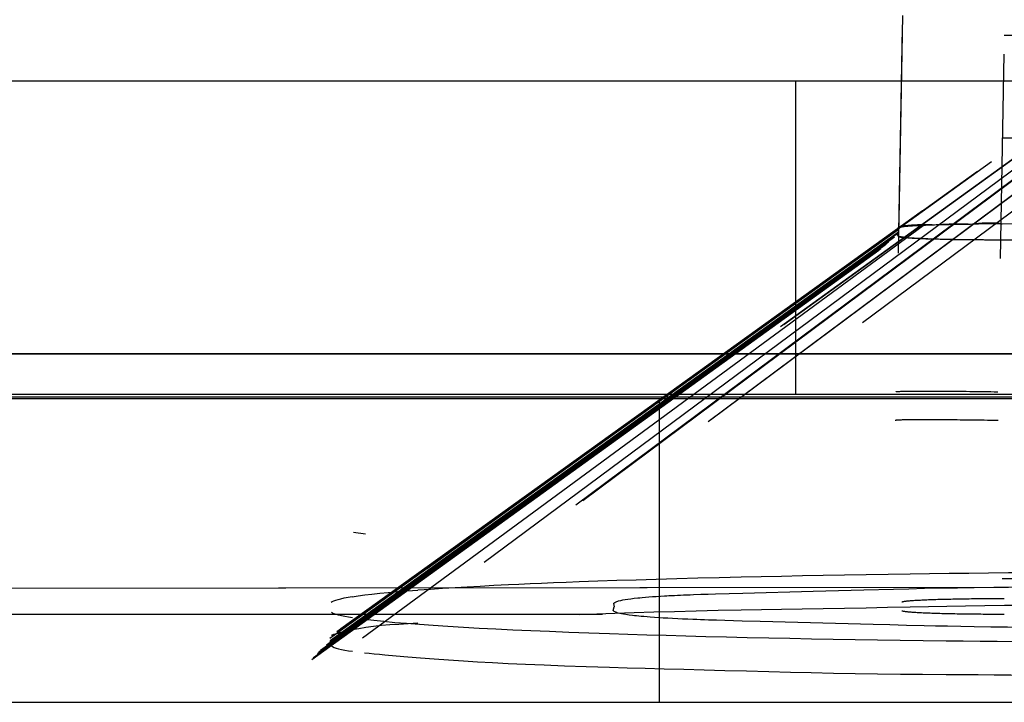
# Model space of a CAD drawing. Header units: millimetres. Extents: x -88 to 88, y -12 to 103.
# Tile 126 of 256: x -51.97 to -47.14, y -0.61 to 2.74. Entities that reach past the tile are written whole.
import ezdxf

# ---------------------------------------------------------------- set-up
doc = ezdxf.new("R2010")
doc.units = ezdxf.units.MM
doc.layers.add('BOTTOM', color=7, linetype='Continuous', true_color=0x7d26cd)
doc.layers.add('TOP', color=7, linetype='Continuous', true_color=0xc80000)

msp = doc.modelspace()

# ---------------------------------------------------------------- linework, layer by layer
at = {"layer": 'BOTTOM', "color": 9, "true_color": 0xc0c0c0}
for points in [[(-81.5546, 1.1), (-20.5651, 1.1)], [(-20.5651, 1.1), (-81.5546, 1.1)], [(-81.5546, 1.1), (-20.5651, 1.1)]]:
    msp.add_lwpolyline(points, dxfattribs=at)
at = {"layer": 'BOTTOM', "color": 9, "true_color": 0xc0c0c0, "extrusion": (1, 0, 0)}
msp.add_lwpolyline([(1.1, -11.5), (1.1, -12.7)], dxfattribs=at)
at = {"layer": 'TOP', "color": 254, "true_color": 0xcad1ee, "extrusion": (0.000196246, 0.011255, 0.999937)}
msp.add_lwpolyline([(-47.643, 2.7574), (-47.6605, 1.7573)], dxfattribs=at)
at = {"layer": 'TOP', "color": 254, "true_color": 0xcad1ee, "extrusion": (1, -2.12598e-05, -0.000608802)}
msp.add_lwpolyline([(2.6748, -4.6824), (2.718, -3.4464)], dxfattribs=at)
at = {"layer": 'TOP', "color": 254, "true_color": 0xcad1ee, "extrusion": (-3.00763e-15, 0.999391, -0.034899)}
msp.add_lwpolyline([(47.6437, -3.3204), (47.6436, -3.3093), (47.6432, -3.2981), (47.6426, -3.2868), (47.6417, -3.2755), (47.6405, -3.2641), (47.6391, -3.2526), (47.6373, -3.241), (47.6353, -3.2294), (47.633, -3.2178), (47.6304, -3.2062), (47.6275, -3.1945), (47.6243, -3.1828), (47.6208, -3.1712), (47.617, -3.1595), (47.6129, -3.1479), (47.6085, -3.1364), (47.6038, -3.1249), (47.5987, -3.1134), (47.5934, -3.1021), (47.5877, -3.0908), (47.5818, -3.0796), (47.5755, -3.0686), (47.5689, -3.0576), (47.5621, -3.0468), (47.5549, -3.0362), (47.5475, -3.0257), (47.5397, -3.0154), (47.5317, -3.0053), (47.5235, -2.9954), (47.5149, -2.9857), (47.5061, -2.9762), (47.4971, -2.9669), (47.4878, -2.9579), (47.4783, -2.9491), (47.4686, -2.9406), (47.4587, -2.9323), (47.4485, -2.9243), (47.4382, -2.9166), (47.4278, -2.9091), (47.4171, -2.902), (47.4063, -2.8951), (47.3954, -2.8886), (47.3843, -2.8823), (47.3731, -2.8763), (47.3619, -2.8707), (47.3505, -2.8653), (47.3391, -2.8603), (47.3275, -2.8556), (47.316, -2.8512), (47.3044, -2.8471), (47.2927, -2.8433), (47.2811, -2.8398), (47.2694, -2.8366), (47.2577, -2.8337), (47.2461, -2.8311), (47.2345, -2.8288), (47.2229, -2.8268), (47.2113, -2.8251), (47.1998, -2.8237), (47.1884, -2.8225), (47.1771, -2.8216), (47.1658, -2.821), (47.1546, -2.8206), (47.1435, -2.8205)], dxfattribs=at)
at = {"layer": 'TOP', "color": 254, "true_color": 0xcad1ee, "extrusion": (0.999848, -0.017447, 0.00030454)}
for points in [[(1.9135, -2.9034), (0.9148, -2.886)], [(1.8627, -3.4026), (0.888, -3.3856)]]:
    msp.add_lwpolyline(points, dxfattribs=at)
at = {"layer": 'TOP', "color": 254, "true_color": 0xcad1ee, "extrusion": (0.999948, -0.010233, 0.000177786)}
msp.add_lwpolyline([(2.2539, -2.9094), (1.2538, -2.892)], dxfattribs=at)
at = {"layer": 'TOP', "color": 254, "true_color": 0xcad1ee, "extrusion": (-0.000303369, -0.01738, 0.999849)}
msp.add_lwpolyline([(-47.6839, 1.7628), (-47.6839, 0.7616)], dxfattribs=at)
at = {"layer": 'TOP', "color": 254, "true_color": 0xcad1ee}
for points in [[(-47.6441, 2.6973), (-47.6616, 1.6967)], [(-33.7375, 2.6584), (-47.1449, 2.6584)], [(-81.5161, 2.4367), (-19.6073, 2.4367)], [(-48.1642, 0.9), (-48.1642, 2.4367)], [(-47.1536, 2.1576), (-33.7288, 2.1576)], [(-20.7115, 0.9), (-81.5546, 0.9)], [(-81.5546, 0.8895), (-20.7191, 0.8895)], [(-20.7268, 0.8791), (-81.5546, 0.8791)], [(-48.8328, -0.607), (-48.8328, 0.8791)], [(-52.1881, -0.1752), (-49.1126, -0.1752)], [(-81.5616, -0.607), (-22.1767, -0.607)]]:
    msp.add_lwpolyline(points, dxfattribs=at)
at = {"layer": 'TOP', "color": 254, "true_color": 0xcad1ee, "extrusion": (1.83878e-15, 0.999391, -0.034899)}
msp.add_lwpolyline([(47.1449, -5.0577), (47.1559, -5.0576), (47.1671, -5.0572), (47.1784, -5.0566), (47.1898, -5.0557), (47.2012, -5.0545), (47.2127, -5.0531), (47.2242, -5.0513), (47.2358, -5.0493), (47.2474, -5.047), (47.2591, -5.0444), (47.2707, -5.0416), (47.2824, -5.0384), (47.2941, -5.0349), (47.3057, -5.0311), (47.3173, -5.027), (47.3289, -5.0225), (47.3404, -5.0178), (47.3518, -5.0128), (47.3632, -5.0074), (47.3744, -5.0018), (47.3856, -4.9958), (47.3967, -4.9895), (47.4076, -4.983), (47.4184, -4.9761), (47.429, -4.9689), (47.4395, -4.9615), (47.4498, -4.9538), (47.4599, -4.9457), (47.4698, -4.9375), (47.4795, -4.9289), (47.489, -4.9201), (47.4983, -4.9111), (47.5073, -4.9018), (47.5161, -4.8923), (47.5246, -4.8826), (47.5329, -4.8726), (47.5409, -4.8625), (47.5486, -4.8522), (47.556, -4.8417), (47.5632, -4.8311), (47.57, -4.8203), (47.5766, -4.8093), (47.5828, -4.7982), (47.5888, -4.7871), (47.5944, -4.7758), (47.5997, -4.7644), (47.6048, -4.7529), (47.6095, -4.7414), (47.6139, -4.7298), (47.618, -4.7182), (47.6218, -4.7066), (47.6253, -4.6949), (47.6284, -4.6832), (47.6313, -4.6715), (47.6339, -4.6599), (47.6362, -4.6482), (47.6382, -4.6366), (47.6399, -4.6251), (47.6413, -4.6136), (47.6425, -4.6021), (47.6434, -4.5908), (47.644, -4.5795), (47.6444, -4.5683), (47.6445, -4.5571)], dxfattribs=at)
at = {"layer": 'TOP', "color": 254, "true_color": 0xcad1ee, "extrusion": (-0.000306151, -0.017447, 0.999848)}
msp.add_lwpolyline([(-47.1842, 1.7406), (-47.1842, 0.739)], dxfattribs=at)
at = {"layer": 'TOP', "color": 254, "true_color": 0xcad1ee, "extrusion": (0.01745, 0.999695, -0.01745)}
msp.add_lwpolyline([(47.1804, -2.8839), (47.1976, -2.8841), (47.2148, -2.8849), (47.232, -2.8862), (47.2491, -2.8882), (47.2661, -2.8907), (47.283, -2.8939), (47.2998, -2.8976), (47.3165, -2.9018), (47.333, -2.9067), (47.3494, -2.9121), (47.3655, -2.9181), (47.3815, -2.9246), (47.3972, -2.9317), (47.4126, -2.9393), (47.4278, -2.9474), (47.4426, -2.9561), (47.4572, -2.9652), (47.4715, -2.9749), (47.4854, -2.985), (47.4989, -2.9957), (47.5121, -3.0067), (47.5249, -3.0183), (47.5373, -3.0302), (47.5493, -3.0426), (47.5608, -3.0554), (47.5719, -3.0685), (47.5825, -3.0821), (47.5927, -3.096), (47.6023, -3.1102), (47.6115, -3.1248), (47.6202, -3.1397), (47.6283, -3.1548), (47.636, -3.1703), (47.643, -3.186), (47.6496, -3.2019), (47.6556, -3.218), (47.661, -3.2344), (47.6659, -3.2509), (47.6702, -3.2675), (47.6739, -3.2843), (47.677, -3.3013), (47.6796, -3.3183), (47.6816, -3.3354), (47.6829, -3.3526), (47.6837, -3.3698), (47.6839, -3.387)], dxfattribs=at)
at = {"layer": 'TOP', "color": 254, "true_color": 0xcad1ee, "extrusion": (1, 0, 0)}
for points in [[(2.1969, -4.6617), (2.1969, -3.4115)], [(0.8791, -12.7), (0.9, -11.5)]]:
    msp.add_lwpolyline(points, dxfattribs=at)
at = {"layer": 'TOP', "color": 254, "true_color": 0xcad1ee, "extrusion": (0.01745, 0.999695, 0.01745)}
msp.add_lwpolyline([(47.6839, -4.6848), (47.6836, -4.7022), (47.6827, -4.7197), (47.6812, -4.7371), (47.6791, -4.7544), (47.6763, -4.7716), (47.673, -4.7887), (47.6691, -4.8057), (47.6646, -4.8226), (47.6595, -4.8393), (47.6538, -4.8558), (47.6475, -4.8721), (47.6407, -4.8881), (47.6333, -4.9039), (47.6254, -4.9195), (47.617, -4.9348), (47.608, -4.9497), (47.5985, -4.9644), (47.5885, -4.9786), (47.578, -4.9926), (47.567, -5.0061), (47.5556, -5.0193), (47.5437, -5.0321), (47.5313, -5.0444), (47.5186, -5.0563), (47.5054, -5.0678), (47.4918, -5.0788), (47.4779, -5.0893), (47.4636, -5.0993), (47.449, -5.1088), (47.434, -5.1178), (47.4188, -5.1262), (47.4032, -5.1342), (47.3874, -5.1415), (47.3714, -5.1484), (47.3551, -5.1546), (47.3386, -5.1603), (47.3219, -5.1654), (47.305, -5.1699), (47.288, -5.1739), (47.2709, -5.1772), (47.2537, -5.1799), (47.2364, -5.1821), (47.219, -5.1836), (47.2016, -5.1845), (47.1841, -5.1848)], dxfattribs=at)
at = {"layer": 'TOP', "color": 254, "true_color": 0xcad1ee, "extrusion": (0.312913, 0.21873, 0.924252)}
msp.add_lwpolyline([(28.4432, 37.3861), (28.4432, 33.6985)], dxfattribs=at)
at = {"layer": 'TOP', "color": 254, "true_color": 0xcad1ee, "extrusion": (0.352116, 0.243103, 0.903834)}
msp.add_lwpolyline([(28.142, 36.6274), (28.142, 32.8346)], dxfattribs=at)
at = {"layer": 'TOP', "color": 254, "true_color": 0xcad1ee, "extrusion": (-0.39532, 0.873159, 0.285158)}
msp.add_lwpolyline([(45.2398, -6.616), (41.8844, -8.7293)], dxfattribs=at)
at = {"layer": 'TOP', "color": 254, "true_color": 0xcad1ee, "extrusion": (-0.378653, 0.877124, 0.295424)}
msp.add_lwpolyline([(45.491, -6.4419), (42.1795, -8.708)], dxfattribs=at)
at = {"layer": 'TOP', "color": 254, "true_color": 0xcad1ee, "extrusion": (-0.335859, 0.88464, 0.323435)}
msp.add_lwpolyline([(46.0202, -5.9513), (42.8964, -8.6125)], dxfattribs=at)
at = {"layer": 'TOP', "color": 254, "true_color": 0xcad1ee, "extrusion": (-0.332427, 0.885111, 0.325684)}
msp.add_lwpolyline([(46.0562, -5.9079), (42.9516, -8.6)], dxfattribs=at)
at = {"layer": 'TOP', "color": 254, "true_color": 0xcad1ee, "extrusion": (-0.000910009, 1, -2.37671e-05)}
msp.add_lwpolyline([(80.8137, 11.9014), (20.5895, 13.4743)], dxfattribs=at)
at = {"layer": 'TOP', "color": 254, "true_color": 0xcad1ee, "extrusion": (0.008714, 0.006258, 0.999942)}
msp.add_lwpolyline([(-50.4164, -0.2609), (-47.6328, 1.7381)], dxfattribs=at)
at = {"layer": 'TOP', "color": 254, "true_color": 0xcad1ee, "extrusion": (1.6407e-06, 1.17838e-06, 1)}
msp.add_lwpolyline([(-50.4481, -0.2925), (-47.6645, 1.7067)], dxfattribs=at)
at = {"layer": 'TOP', "color": 254, "true_color": 0xcad1ee, "extrusion": (0.010781, 0.007743, 0.999912)}
msp.add_lwpolyline([(-50.4071, -0.2531), (-47.6245, 1.7453)], dxfattribs=at)
at = {"layer": 'TOP', "color": 254, "true_color": 0xcad1ee, "extrusion": (-4.19096e-05, -3.01081e-05, 1)}
msp.add_lwpolyline([(-50.4473, -0.3086), (-47.6628, 1.6918)], dxfattribs=at)
at = {"layer": 'TOP', "color": 254, "true_color": 0xcad1ee, "extrusion": (0.012603, 0.009053, 0.99988)}
msp.add_lwpolyline([(-50.399, -0.2462), (-47.617, 1.7518)], dxfattribs=at)
at = {"layer": 'TOP', "color": 254, "true_color": 0xcad1ee, "extrusion": (-7.80774e-05, -5.61059e-05, 1)}
msp.add_lwpolyline([(-50.4468, -0.3046), (-47.6619, 1.6966)], dxfattribs=at)
at = {"layer": 'TOP', "color": 254, "true_color": 0xcad1ee, "extrusion": (0.025523, 0.018345, 0.999506)}
msp.add_lwpolyline([(29.2122, 40.998), (29.2122, 37.5738)], dxfattribs=at)
at = {"layer": 'TOP', "color": 254, "true_color": 0xcad1ee, "extrusion": (0.061453, 0.044266, 0.997128)}
msp.add_lwpolyline([(29.2485, 40.7209), (29.2485, 37.3006)], dxfattribs=at)
at = {"layer": 'TOP', "color": 254, "true_color": 0xcad1ee, "extrusion": (0.068505, 0.049366, 0.996429)}
msp.add_lwpolyline([(29.2547, 40.6587), (29.2547, 37.2383)], dxfattribs=at)
at = {"layer": 'TOP', "color": 254, "true_color": 0xcad1ee, "extrusion": (0.180029, 0.130023, 0.97503)}
msp.add_lwpolyline([(29.2441, 39.3673), (29.2441, 35.9134)], dxfattribs=at)
at = {"layer": 'TOP', "color": 254, "true_color": 0xcad1ee, "extrusion": (0.180764, 0.130548, 0.974824)}
msp.add_lwpolyline([(29.2428, 39.3572), (29.2428, 35.9027)], dxfattribs=at)
at = {"layer": 'TOP', "color": 254, "true_color": 0xcad1ee, "extrusion": (0.245713, 0.175619, 0.953301)}
msp.add_lwpolyline([(28.968, 38.4399), (28.968, 34.8987)], dxfattribs=at)
at = {"layer": 'TOP', "color": 254, "true_color": 0xcad1ee, "extrusion": (0.24752, 0.176822, 0.952611)}
msp.add_lwpolyline([(28.9559, 38.4138), (28.9559, 34.8694)], dxfattribs=at)
at = {"layer": 'TOP', "color": 254, "true_color": 0xcad1ee, "extrusion": (0.267652, 0.190033, 0.94459)}
msp.add_lwpolyline([(28.8097, 38.1184), (28.8097, 34.536)], dxfattribs=at)
at = {"layer": 'TOP', "color": 254, "true_color": 0xcad1ee, "extrusion": (-0.276905, 0.890889, 0.360056)}
msp.add_lwpolyline([(46.5234, -5.0995), (43.7938, -8.2615)], dxfattribs=at)
at = {"layer": 'TOP', "color": 254, "true_color": 0xcad1ee, "extrusion": (-0.247284, 0.892922, 0.37622)}
msp.add_lwpolyline([(46.6902, -4.5859), (44.199, -7.9702)], dxfattribs=at)
at = {"layer": 'TOP', "color": 254, "true_color": 0xcad1ee, "extrusion": (-0.232195, 0.893807, 0.383659)}
msp.add_lwpolyline([(46.7543, -4.3023), (44.3919, -7.7911)], dxfattribs=at)
at = {"layer": 'TOP', "color": 254, "true_color": 0xcad1ee, "extrusion": (1, -2.12655e-05, -0.000608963)}
msp.add_lwpolyline([(1.6742, -4.684), (1.6957, -4.0685)], dxfattribs=at)
at = {"layer": 'TOP', "color": 254, "true_color": 0xcad1ee, "extrusion": (1, -2.46892e-05, -0.000699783)}
msp.add_lwpolyline([(1.6956, -4.0687), (1.7178, -3.4395)], dxfattribs=at)
at = {"layer": 'TOP', "color": 254, "true_color": 0xcad1ee, "extrusion": (0.325171, 0.945332, -0.024705)}
msp.add_lwpolyline([(45.6216, -4.3816), (45.6216, -4.3816), (45.6216, -4.3816), (45.6216, -4.3816), (45.6216, -4.3816), (45.6216, -4.3815), (45.6217, -4.3811), (45.6217, -4.3775)], dxfattribs=at)
at = {"layer": 'TOP', "color": 254, "true_color": 0xcad1ee, "extrusion": (0.999969, 0.000226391, 0.007851)}
msp.add_lwpolyline([(1.7075, -3.6652), (1.7076, -3.6611)], dxfattribs=at)
at = {"layer": 'TOP', "color": 254, "true_color": 0xcad1ee, "extrusion": (0.943342, -0.155106, 0.293339)}
msp.add_lwpolyline([(-7.8623, 14.3937), (-5.7808, 10.6801)], dxfattribs=at)
at = {"layer": 'TOP', "color": 254, "true_color": 0xcad1ee, "extrusion": (0.944055, -0.153998, 0.291625)}
msp.add_lwpolyline([(-7.8011, 14.3174), (-5.7225, 10.6014)], dxfattribs=at)
at = {"layer": 'TOP', "color": 254, "true_color": 0xcad1ee, "extrusion": (0.957583, -0.13196, 0.256169)}
msp.add_lwpolyline([(-6.6021, 12.7276), (-4.5792, 8.9671)], dxfattribs=at)
at = {"layer": 'TOP', "color": 254, "true_color": 0xcad1ee, "extrusion": (2.28274e-06, 1, 2.05787e-10)}
msp.add_lwpolyline([(47.1537, -2.9004), (46.2427, -2.9003)], dxfattribs=at)
at = {"layer": 'TOP', "color": 254, "true_color": 0xcad1ee, "extrusion": (0.999659, 0.000912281, 0.026115)}
msp.add_lwpolyline([(0.2835, 12.7942), (0.2849, 12.8262), (0.2871, 12.8585), (0.29, 12.891), (0.2936, 12.9237), (0.298, 12.9565), (0.3031, 12.9895), (0.3091, 13.0225), (0.3158, 13.0557), (0.3233, 13.0889), (0.3316, 13.1222), (0.3407, 13.1554), (0.3507, 13.1887), (0.3615, 13.2219), (0.3731, 13.255), (0.3855, 13.288), (0.3988, 13.3209), (0.413, 13.3536), (0.4279, 13.386), (0.4438, 13.4183), (0.4604, 13.4503), (0.4779, 13.482), (0.4962, 13.5133), (0.5153, 13.5443), (0.5352, 13.5749), (0.5559, 13.6051), (0.5774, 13.6349), (0.5996, 13.6641), (0.6226, 13.6928), (0.6463, 13.721), (0.6707, 13.7487), (0.6958, 13.7757), (0.7216, 13.8022), (0.748, 13.8279), (0.775, 13.8531), (0.8027, 13.8775), (0.8308, 13.9012), (0.8596, 13.9242), (0.8888, 13.9465), (0.9185, 13.968), (0.9487, 13.9887), (0.9793, 14.0086), (1.0103, 14.0277), (1.0416, 14.046), (1.0733, 14.0635), (1.1053, 14.0802), (1.1375, 14.096), (1.17, 14.111), (1.2027, 14.1252), (1.2355, 14.1385), (1.2685, 14.151), (1.3017, 14.1626), (1.3348, 14.1734), (1.3681, 14.1834), (1.4013, 14.1925), (1.4346, 14.2009), (1.4678, 14.2084), (1.501, 14.2151), (1.5341, 14.2211), (1.567, 14.2262), (1.5998, 14.2306), (1.6325, 14.2343), (1.665, 14.2372), (1.6973, 14.2394), (1.7293, 14.2408)], dxfattribs=at)
at = {"layer": 'TOP', "color": 254, "true_color": 0xcad1ee, "extrusion": (-0.011244, -0.008086, 0.999904)}
msp.add_lwpolyline([(-50.4967, -0.3524), (-47.7137, 1.6487)], dxfattribs=at)
at = {"layer": 'TOP', "color": 254, "true_color": 0xcad1ee, "extrusion": (-0.003816, -0.002741, 0.999989)}
msp.add_lwpolyline([(-50.4651, -0.3262), (-47.682, 1.6731)], dxfattribs=at)
at = {"layer": 'TOP', "color": 254, "true_color": 0xcad1ee, "extrusion": (-0.014052, -0.01011, 0.99985)}
msp.add_lwpolyline([(-50.507, -0.3606), (-47.7248, 1.6408)], dxfattribs=at)
at = {"layer": 'TOP', "color": 254, "true_color": 0xcad1ee, "extrusion": (-0.016443, -0.011836, 0.999795)}
msp.add_lwpolyline([(-29.2084, -41.217), (-29.2084, -37.7899)], dxfattribs=at)
at = {"layer": 'TOP', "color": 254, "true_color": 0xcad1ee, "extrusion": (-0.024434, -0.017614, 0.999546)}
msp.add_lwpolyline([(-29.2338, -41.2333), (-29.2338, -37.8057)], dxfattribs=at)
at = {"layer": 'TOP', "color": 254, "true_color": 0xcad1ee, "extrusion": (-0.025262, -0.018214, 0.999515)}
msp.add_lwpolyline([(-29.2365, -41.2348), (-29.2365, -37.8071)], dxfattribs=at)
at = {"layer": 'TOP', "color": 254, "true_color": 0xcad1ee, "extrusion": (-0.025233, -0.018193, 0.999516)}
msp.add_lwpolyline([(-29.2365, -41.2347), (-29.2365, -37.807)], dxfattribs=at)
at = {"layer": 'TOP', "color": 254, "true_color": 0xcad1ee, "extrusion": (-0.029001, -0.020926, 0.99936)}
msp.add_lwpolyline([(-29.2492, -41.2408), (-29.2492, -37.8124)], dxfattribs=at)
at = {"layer": 'TOP', "color": 254, "true_color": 0xcad1ee, "extrusion": (-0.118566, -0.08718, 0.989112)}
msp.add_lwpolyline([(-29.5549, -41.1353), (-29.5549, -37.6883)], dxfattribs=at)
at = {"layer": 'TOP', "color": 254, "true_color": 0xcad1ee, "extrusion": (-0.177181, -0.13156, 0.975346)}
msp.add_lwpolyline([(-29.6865, -40.8563), (-29.6865, -37.3723)], dxfattribs=at)
at = {"layer": 'TOP', "color": 254, "true_color": 0xcad1ee, "extrusion": (-0.207514, -0.154496, 0.965955)}
msp.add_lwpolyline([(-29.6958, -40.6665), (-29.6958, -37.1457)], dxfattribs=at)
at = {"layer": 'TOP', "color": 254, "true_color": 0xcad1ee, "extrusion": (-0.20952, -0.156005, 0.965279)}
msp.add_lwpolyline([(-29.6945, -40.6531), (-29.6945, -37.1294)], dxfattribs=at)
at = {"layer": 'TOP', "color": 254, "true_color": 0xcad1ee, "extrusion": (-0.242918, -0.180908, 0.953028)}
msp.add_lwpolyline([(-29.6415, -40.4128), (-29.6415, -36.8345)], dxfattribs=at)
at = {"layer": 'TOP', "color": 254, "true_color": 0xcad1ee, "extrusion": (-0.243501, -0.181339, 0.952798)}
msp.add_lwpolyline([(-29.6401, -40.4082), (-29.6401, -36.8289)], dxfattribs=at)
at = {"layer": 'TOP', "color": 254, "true_color": 0xcad1ee, "extrusion": (-0.277438, -0.206294, 0.938334)}
msp.add_lwpolyline([(-29.5494, -40.1146), (-29.5494, -36.4651)], dxfattribs=at)
at = {"layer": 'TOP', "color": 254, "true_color": 0xcad1ee, "extrusion": (-0.373229, -0.278052, 0.885092)}
msp.add_lwpolyline([(-29.3795, -38.7624), (-29.3795, -34.8568)], dxfattribs=at)
at = {"layer": 'TOP', "color": 254, "true_color": 0xcad1ee, "extrusion": (-0.405802, -0.305445, 0.86141)}
msp.add_lwpolyline([(-29.4821, -37.9953), (-29.4821, -33.9931)], dxfattribs=at)
at = {"layer": 'TOP', "color": 254, "true_color": 0xcad1ee, "extrusion": (-0.396305, 0.859606, -0.322521)}
msp.add_lwpolyline([(45.0767, -0.4323), (41.7419, 1.9006)], dxfattribs=at)
at = {"layer": 'TOP', "color": 254, "true_color": 0xcad1ee, "extrusion": (-0.359388, 0.864471, -0.351469)}
msp.add_lwpolyline([(45.5705, -0.6991), (42.3964, 1.9844)], dxfattribs=at)
at = {"layer": 'TOP', "color": 254, "true_color": 0xcad1ee, "extrusion": (-0.354793, 0.864894, -0.355077)}
msp.add_lwpolyline([(45.625, -0.7368), (42.4761, 1.9888)], dxfattribs=at)
at = {"layer": 'TOP', "color": 254, "true_color": 0xcad1ee, "extrusion": (-0.287809, 0.868651, -0.40325)}
msp.add_lwpolyline([(46.2817, -1.4879), (43.5842, 1.7951)], dxfattribs=at)
at = {"layer": 'TOP', "color": 254, "true_color": 0xcad1ee, "extrusion": (0.88595, -0.258716, -0.384914)}
msp.add_lwpolyline([(-14.0053, -25.5087), (-11.4244, -22.1068)], dxfattribs=at)
at = {"layer": 'TOP', "color": 254, "true_color": 0xcad1ee, "extrusion": (0.909114, -0.225918, -0.34996)}
msp.add_lwpolyline([(-12.066, -24.241), (-9.5811, -20.7417)], dxfattribs=at)
at = {"layer": 'TOP', "color": 254, "true_color": 0xcad1ee, "extrusion": (0.716451, -0.694137, 0.069791)}
msp.add_lwpolyline([(-31.9616, -2.189), (-31.9616, -2.1812), (-31.9617, -2.1733)], dxfattribs=at)
at = {"layer": 'TOP', "color": 254, "true_color": 0xcad1ee, "extrusion": (0.999848, -0.017452, 6.37276e-06)}
msp.add_lwpolyline([(0.8429, -4.6705), (0.8428, -4.6665), (0.8429, -4.6626), (0.8431, -4.6547)], dxfattribs=at)
at = {"layer": 'TOP', "color": 254, "true_color": 0xcad1ee, "extrusion": (0.954394, -0.153193, -0.256249)}
msp.add_lwpolyline([(-8.0079, -20.4618), (-5.703, -16.7823)], dxfattribs=at)
at = {"layer": 'TOP', "color": 254, "true_color": 0xcad1ee, "extrusion": (0.961896, -0.138941, -0.23548)}
msp.add_lwpolyline([(-7.2527, -19.5789), (-4.9771, -15.869)], dxfattribs=at)
at = {"layer": 'TOP', "color": 254, "true_color": 0xcad1ee, "extrusion": (0.972729, -0.116172, -0.200753)}
msp.add_lwpolyline([(-6.0726, -18.0787), (-3.8387, -14.3237)], dxfattribs=at)
at = {"layer": 'TOP', "color": 254, "true_color": 0xcad1ee, "extrusion": (-5.74188e-06, -1.82975e-09, 1)}
msp.add_lwpolyline([(-46.8556, 1.6572), (-47.1625, 1.6571)], dxfattribs=at)
at = {"layer": 'TOP', "color": 254, "true_color": 0xcad1ee, "extrusion": (6.01588e-17, 0.999391, -0.034899)}
msp.add_lwpolyline([(49.0533, -4.0088), (49.0574, -3.5209), (49.0564, -3.4757), (49.0519, -3.3673), (49.0448, -3.2704), (49.0344, -3.1721), (49.0217, -3.0818), (49.0118, -3.0235), (49.0004, -2.9654), (48.9875, -2.9077), (48.973, -2.8505), (48.9568, -2.7939), (48.9388, -2.7382), (48.9292, -2.7107), (48.9179, -2.6803), (48.902, -2.6407), (48.8851, -2.6018), (48.8673, -2.5638), (48.8485, -2.5267), (48.8287, -2.4907), (48.808, -2.4558), (48.7974, -2.4388), (48.7865, -2.4222), (48.7754, -2.4059), (48.7589, -2.3828), (48.7445, -2.3638), (48.7298, -2.3453), (48.7149, -2.3273), (48.6996, -2.3098), (48.6827, -2.2911), (48.6655, -2.2728), (48.6304, -2.2374), (48.5945, -2.2032), (48.5578, -2.1699), (48.492, -2.1126), (48.4247, -2.0564), (48.0802, -1.7879), (47.8321, -1.5994), (47.6868, -1.4958), (47.6116, -1.4456), (47.5345, -1.3969), (47.455, -1.3499), (47.3735, -1.3049), (47.2907, -1.2623), (47.1952, -1.2168), (47.0977, -1.1741), (46.9983, -1.1343), (46.8909, -1.0954), (46.8258, -1.0738), (46.7594, -1.0536), (46.7028, -1.0379), (46.6444, -1.0234), (46.5838, -1.0099), (46.5205, -0.9977), (46.4704, -0.9893), (46.419, -0.9816), (46.2926, -0.9658), (46.1884, -0.9557), (46.0286, -0.9441), (45.8734, -0.9376), (45.7622, -0.9361), (34.9419, -0.9375), (34.8324, -0.9401), (34.8043, -0.9414), (34.6639, -0.9504), (34.5143, -0.9646), (34.3964, -0.9798), (34.3449, -0.9879), (34.2957, -0.9967), (34.2485, -1.0061), (34.2028, -1.0161), (34.1584, -1.0268), (34.1148, -1.0381), (34.0289, -1.0627), (33.9214, -1.0969), (33.8623, -1.1174), (33.8038, -1.1389), (33.7462, -1.1614), (33.6897, -1.185), (33.6259, -1.2135), (33.5637, -1.2431), (33.5025, -1.2739), (33.3804, -1.3392), (33.1606, -1.465), (33.0519, -1.5309), (32.9458, -1.5977), (32.7891, -1.7019), (32.6747, -1.7832), (32.6202, -1.8241), (32.5671, -1.8655), (32.5075, -1.9142), (32.4493, -1.9643), (32.3922, -2.016), (32.3293, -2.0764), (32.3115, -2.0941), (32.2568, -2.1509), (32.2299, -2.1804), (32.2035, -2.2107), (32.1777, -2.242), (32.1527, -2.2743), (32.1285, -2.3076), (32.1167, -2.3247), (32.1036, -2.3447), (32.0909, -2.3648), (32.0786, -2.3854), (32.0666, -2.4063), (32.0488, -2.4393), (32.0359, -2.4648), (32.0234, -2.4908), (32.0113, -2.5171), (31.9998, -2.5438), (31.9887, -2.5708), (31.978, -2.5982), (31.958, -2.6536), (31.9429, -2.6995), (31.929, -2.7458), (31.9133, -2.8036), (31.8992, -2.8619), (31.8866, -2.9207), (31.8754, -2.9797), (31.8656, -3.0388), (31.8571, -3.098), (31.8498, -3.157), (31.8408, -3.2491), (31.8339, -3.3503), (31.8296, -3.4611), (31.8314, -3.9975)], dxfattribs=at)
at = {"layer": 'TOP', "color": 254, "true_color": 0xcad1ee, "extrusion": (-0.000910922, 1, -2.37906e-05)}
msp.add_lwpolyline([(80.7949, 11.4631), (20.5854, 13.0356)], dxfattribs=at)
at = {"layer": 'TOP', "color": 254, "true_color": 0xcad1ee, "extrusion": (-4.25994e-16, 0.999391, -0.034899)}
msp.add_lwpolyline([(31.8295, -3.9975), (31.8234, -4.5044), (31.827, -4.6068), (31.8327, -4.6929), (31.8392, -4.7601), (31.8478, -4.828), (31.8587, -4.8965), (31.8651, -4.9309), (31.8722, -4.9655), (31.8829, -5.0127), (31.8949, -5.0598), (31.9081, -5.1067), (31.9225, -5.153), (31.9351, -5.1901), (31.9483, -5.2265), (31.9623, -5.262), (31.977, -5.2966), (31.9915, -5.3283), (32.0066, -5.3591), (32.0223, -5.3888), (32.0386, -5.4177), (32.0556, -5.4455), (32.0731, -5.4725), (32.0913, -5.4985), (32.1101, -5.5235), (32.1239, -5.5409), (32.1381, -5.5578), (32.1499, -5.5712), (32.1619, -5.5844), (32.1864, -5.61), (32.2116, -5.6347), (32.2373, -5.6587), (32.6785, -6.058), (32.8278, -6.1878), (32.9597, -6.2952), (33.1293, -6.4251), (33.2421, -6.5069), (33.3552, -6.5853), (33.4582, -6.6529), (33.5102, -6.6853), (33.563, -6.7167), (33.6077, -6.742), (33.6534, -6.7667), (33.7341, -6.8073), (33.8172, -6.8459), (33.9018, -6.8821), (34.0127, -6.9256), (34.0941, -6.9545), (34.1348, -6.9676), (34.1765, -6.9801), (34.2172, -6.9914), (34.2592, -7.002), (34.3027, -7.0119), (34.3481, -7.0212), (34.4037, -7.0312), (34.4614, -7.0402), (34.58, -7.0557), (34.6184, -7.0599), (34.7892, -7.0752), (34.9236, -7.0832), (35.0013, -7.0861), (35.1145, -7.0878), (45.9412, -7.0858), (46.0464, -7.0832), (46.116, -7.0798), (46.2288, -7.0718), (46.374, -7.0575), (46.4352, -7.0499), (46.4946, -7.0415), (46.5638, -7.0299), (46.6296, -7.0171), (46.6926, -7.0031), (46.7532, -6.9879), (46.8184, -6.9698), (46.882, -6.9503), (46.9571, -6.9253), (47.043, -6.894), (47.1273, -6.8603), (47.2099, -6.8244), (47.2908, -6.7862), (47.357, -6.7528), (47.4219, -6.7178), (47.48, -6.6847), (47.5369, -6.6504), (47.6222, -6.5955), (47.7051, -6.5386), (47.7859, -6.4802), (48.3394, -6.0562), (48.4279, -5.9869), (48.4708, -5.9519), (48.5126, -5.9164), (48.5535, -5.8799), (48.5932, -5.8423), (48.6126, -5.8229), (48.6318, -5.8032), (48.6507, -5.783), (48.6692, -5.7623), (48.6947, -5.7325), (48.7196, -5.7015), (48.7438, -5.6693), (48.769, -5.6334), (48.7922, -5.5979), (48.8146, -5.5611), (48.8362, -5.523), (48.8568, -5.4838), (48.8781, -5.4403), (48.8939, -5.4055), (48.909, -5.3701), (48.9232, -5.3343), (48.9344, -5.3042), (48.9449, -5.2738), (48.9549, -5.2432), (48.9644, -5.2124), (48.9817, -5.1501), (48.997, -5.0872), (49.0085, -5.033), (49.0187, -4.9786), (49.0275, -4.9241), (49.0352, -4.8695), (49.0416, -4.8151), (49.047, -4.7608), (49.0548, -4.6534), (49.0595, -4.5248), (49.06, -4.4917), (49.0553, -4.0088)], dxfattribs=at)
at = {"layer": 'TOP', "color": 254, "true_color": 0xcad1ee, "extrusion": (-0.000911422, 1, -2.38041e-05)}
msp.add_lwpolyline([(80.7528, 10.456), (20.5749, 12.0277)], dxfattribs=at)
at = {"layer": 'TOP', "color": 254, "true_color": 0xcad1ee, "extrusion": (-3.40621e-06, 0.999391, -0.034901)}
msp.add_lwpolyline([(48.433, 0.2111), (48.3344, 0.2747), (48.2344, 0.3356), (48.133, 0.3938), (48.0302, 0.4492), (47.926, 0.502), (47.8204, 0.5521), (47.7133, 0.5995), (47.6049, 0.6442)], dxfattribs=at)
at = {"layer": 'TOP', "color": 254, "true_color": 0xcad1ee, "extrusion": (1.86222e-06, 0.999391, -0.034899)}
msp.add_lwpolyline([(47.6049, 0.6442), (47.5097, 0.6807), (47.414, 0.715), (47.3175, 0.7471), (47.2205, 0.777), (47.1227, 0.8047), (47.0243, 0.8302), (46.9253, 0.8535), (46.8256, 0.8746)], dxfattribs=at)
at = {"layer": 'TOP', "color": 254, "true_color": 0xcad1ee, "extrusion": (5.12518e-06, 0.999391, -0.034892)}
msp.add_lwpolyline([(50.017, -1.6222), (49.9548, -1.5003), (49.8957, -1.3902), (49.8337, -1.2803), (49.7746, -1.1808), (49.7117, -1.0809), (49.6446, -0.9803), (49.5726, -0.8785), (49.5213, -0.8096), (49.4673, -0.74), (49.4111, -0.6702), (49.352, -0.5999), (49.2902, -0.5292), (49.2257, -0.4584)], dxfattribs=at)
at = {"layer": 'TOP', "color": 254, "true_color": 0xcad1ee, "extrusion": (1.16242e-06, 0.999391, -0.034899)}
msp.add_lwpolyline([(49.2257, -0.4583), (49.1351, -0.3646), (49.0421, -0.2737), (48.9467, -0.1858), (48.8488, -0.1006), (48.7485, -0.0184), (48.6457, 0.061), (48.5406, 0.1375), (48.433, 0.2111)], dxfattribs=at)
at = {"layer": 'TOP', "color": 254, "true_color": 0xcad1ee, "extrusion": (-6.56294e-06, 0.99939, -0.034919)}
msp.add_lwpolyline([(50.338, -2.5592), (50.3092, -2.4382), (50.2772, -2.3183), (50.2419, -2.1995), (50.2034, -2.0818), (50.1617, -1.9652), (50.1167, -1.8498), (50.0685, -1.7354), (50.017, -1.6222)], dxfattribs=at)
at = {"layer": 'TOP', "color": 254, "true_color": 0xcad1ee, "extrusion": (0.975566, -0.217727, -0.029422)}
msp.add_lwpolyline([(-11.2608, -4.7852), (-11.2635, -4.8836), (-11.2678, -4.975)], dxfattribs=at)
at = {"layer": 'TOP', "color": 254, "true_color": 0xcad1ee, "extrusion": (0.999987, 0.000186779, 0.00506)}
msp.add_lwpolyline([(-0.2763, -3.2743), (-0.2949, -3.7772)], dxfattribs=at)
at = {"layer": 'TOP', "color": 254, "true_color": 0xcad1ee, "extrusion": (0.999457, -0.00115, -0.032933)}
msp.add_lwpolyline([(-0.3448, -5.1892), (-0.3382, -4.9994)], dxfattribs=at)
at = {"layer": 'TOP', "color": 254, "true_color": 0xcad1ee, "extrusion": (0.999993, 0.000126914, 0.003634)}
msp.add_lwpolyline([(-0.2979, -3.8491), (-0.2803, -3.3463)], dxfattribs=at)
at = {"layer": 'TOP', "color": 254, "true_color": 0xcad1ee, "extrusion": (1.50407e-06, 0.999391, -0.034888)}
msp.add_lwpolyline([(50.4421, -3.3478), (50.4367, -3.2482), (50.4291, -3.1489), (50.4194, -3.0499), (50.4075, -2.9512), (50.3934, -2.8527), (50.3771, -2.7546), (50.3586, -2.6567), (50.338, -2.5592)], dxfattribs=at)
at = {"layer": 'TOP', "color": 254, "true_color": 0xcad1ee, "extrusion": (0.99999, -0.000141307, -0.004521)}
msp.add_lwpolyline([(-0.3115, -4.2638), (-0.3274, -4.7698)], dxfattribs=at)
at = {"layer": 'TOP', "color": 254, "true_color": 0xcad1ee, "extrusion": (0.99942, 0.001454, 0.034014)}
msp.add_lwpolyline([(-0.2469, -2.8232), (-0.257, -3.0607)], dxfattribs=at)
at = {"layer": 'TOP', "color": 254, "true_color": 0xcad1ee, "extrusion": (0.999994, -0.000121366, -0.003475)}
msp.add_lwpolyline([(-0.3282, -4.717), (-0.3105, -4.211)], dxfattribs=at)
at = {"layer": 'TOP', "color": 254, "true_color": 0xcad1ee, "extrusion": (0.999494, 0.001111, 0.0318)}
msp.add_lwpolyline([(-0.2743, -3.1727), (-0.266, -2.9351)], dxfattribs=at)
at = {"layer": 'TOP', "color": 254, "true_color": 0xcad1ee, "extrusion": (1, -2.15293e-05, -0.000616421)}
msp.add_lwpolyline([(-0.3055, -4.0668), (-0.3054, -4.0636)], dxfattribs=at)
at = {"layer": 'TOP', "color": 254, "true_color": 0xcad1ee, "extrusion": (0.812236, 0.582956, -0.020862)}
msp.add_lwpolyline([(29.1673, -4.8903), (29.1673, -4.8903), (29.1673, -4.8903), (29.1673, -4.8903), (29.1673, -4.8903), (29.1673, -4.8903), (29.1673, -4.8907), (29.1672, -4.8935)], dxfattribs=at)
at = {"layer": 'TOP', "color": 254, "true_color": 0xcad1ee, "extrusion": (6.24941e-07, 0.999391, -0.034904)}
msp.add_lwpolyline([(50.337, -5.5424), (50.3569, -5.449), (50.3749, -5.3554), (50.3908, -5.2615), (50.4048, -5.1673), (50.4168, -5.0728), (50.4267, -4.9781), (50.4347, -4.8831), (50.4407, -4.7878)], dxfattribs=at)
at = {"layer": 'TOP', "color": 254, "true_color": 0xcad1ee, "extrusion": (0.965625, 0.118878, 0.231163)}
msp.add_lwpolyline([(5.7965, 6.1755), (5.7903, 6.0496), (5.7818, 5.9266)], dxfattribs=at)
at = {"layer": 'TOP', "color": 254, "true_color": 0xcad1ee, "extrusion": (0.008094, 0.999426, -0.032891)}
msp.add_lwpolyline([(50.2728, -5.7976), (50.3324, -5.5554)], dxfattribs=at)
at = {"layer": 'TOP', "color": 254, "true_color": 0xcad1ee, "extrusion": (-6.8673e-07, 0.999391, -0.034898)}
msp.add_lwpolyline([(49.7924, -6.8924), (49.8692, -6.761), (49.9413, -6.6276), (50.0088, -6.4922), (50.0717, -6.3547), (50.13, -6.2152), (50.1837, -6.0736), (50.2328, -5.9301), (50.2774, -5.7845)], dxfattribs=at)
at = {"layer": 'TOP', "color": 254, "true_color": 0xcad1ee, "extrusion": (1.20164e-06, 0.999391, -0.034901)}
msp.add_lwpolyline([(49.0774, -7.7884), (49.1794, -7.6865), (49.2777, -7.5817), (49.3725, -7.474), (49.4636, -7.3634), (49.5512, -7.25), (49.6352, -7.1337), (49.7156, -7.0145), (49.7924, -6.8924)], dxfattribs=at)
at = {"layer": 'TOP', "color": 254, "true_color": 0xcad1ee, "extrusion": (1.68478e-06, 0.999391, -0.034901)}
msp.add_lwpolyline([(48.2979, -8.393), (48.4026, -8.3269), (48.5053, -8.258), (48.6058, -8.1865), (48.7043, -8.1123), (48.8007, -8.0353), (48.895, -7.9557), (48.9873, -7.8734), (49.0774, -7.7884)], dxfattribs=at)
at = {"layer": 'TOP', "color": 254, "true_color": 0xcad1ee, "extrusion": (-3.61945e-06, 0.999391, -0.034898)}
msp.add_lwpolyline([(47.4279, -8.8051), (47.5415, -8.7639), (47.6537, -8.7197), (47.7645, -8.6726), (47.8739, -8.6225), (47.982, -8.5695), (48.0887, -8.5136), (48.194, -8.4548), (48.2979, -8.393)], dxfattribs=at)
at = {"layer": 'TOP', "color": 254, "true_color": 0xcad1ee, "extrusion": (4.17707e-06, 0.999391, -0.034901)}
msp.add_lwpolyline([(46.7548, -8.9824), (46.8404, -8.966), (46.9256, -8.9479), (47.0104, -8.9282), (47.0948, -8.9068), (47.1787, -8.8839), (47.2622, -8.8593), (47.3452, -8.833), (47.4278, -8.8051)], dxfattribs=at)
at = {"layer": 'TOP', "color": 254, "true_color": 0xcad1ee}
for points in [[(-47.3085, 1.7357, -2.9226), (-47.2991, 1.7368, -2.9198), (-47.2896, 1.7379, -2.9172), (-47.2801, 1.7389, -2.9148), (-47.2705, 1.7398, -2.9125), (-47.2609, 1.7405, -2.9105), (-47.2513, 1.7412, -2.9086), (-47.2416, 1.7417, -2.907), (-47.2319, 1.742, -2.9055), (-47.2221, 1.7422, -2.9042), (-47.2124, 1.7422, -2.9031), (-47.2026, 1.742, -2.9022), (-47.1928, 1.7416, -2.9014), (-47.188, 1.7412, -2.9012), (-47.1831, 1.7408, -2.9009), (-47.1782, 1.7403, -2.9007), (-47.1733, 1.7398, -2.9005), (-47.1684, 1.7391, -2.9004), (-47.1635, 1.7383, -2.9004), (-47.1586, 1.7374, -2.9004), (-47.1537, 1.7364, -2.9004)], [(-47.3085, 1.7357, -2.9226), (-47.2891, 1.7365, -2.9186), (-47.2695, 1.7372, -2.9152), (-47.2497, 1.7378, -2.9123), (-47.2299, 1.7382, -2.9097), (-47.1908, 1.7382, -2.9051), (-47.1719, 1.7376, -2.9029), (-47.1627, 1.7371, -2.9017), (-47.1537, 1.7364, -2.9004)], [(-47.1537, 1.7364, -2.9004), (-47.0657, 1.7389, -2.8975), (-46.9795, 1.74, -2.8963), (-46.2427, 1.7364, -2.9003)], [(-47.6619, 1.6752, -4.655), (-47.6646, 1.6773, -4.5944), (-47.6662, 1.6808, -4.4943), (-47.6616, 1.6967, -4.0395)], [(-47.6616, 1.6968, -4.0354), (-47.6654, 1.7141, -3.5387), (-47.6638, 1.7166, -3.469), (-47.6607, 1.7187, -3.4061)], [(-47.6612, 1.719, -3.4061), (-47.6612, 1.7193, -3.4044), (-47.6612, 1.7195, -3.4027), (-47.6612, 1.7199, -3.3993), (-47.6611, 1.7206, -3.3925), (-47.6607, 1.7215, -3.3789), (-47.6599, 1.7223, -3.3652), (-47.6588, 1.723, -3.3516), (-47.6573, 1.7236, -3.3381), (-47.6554, 1.7242, -3.3245), (-47.6531, 1.7248, -3.3111), (-47.6505, 1.7254, -3.2977), (-47.6475, 1.726, -3.2843), (-47.6441, 1.7266, -3.2711), (-47.6404, 1.7271, -3.2579), (-47.6363, 1.7277, -3.2449), (-47.6319, 1.7282, -3.232), (-47.6271, 1.7287, -3.2192), (-47.622, 1.7292, -3.2065), (-47.6165, 1.7297, -3.194), (-47.6107, 1.7302, -3.1816), (-47.6046, 1.7307, -3.1694), (-47.5981, 1.7311, -3.1574), (-47.5913, 1.7315, -3.1456), (-47.5842, 1.7319, -3.1339), (-47.5767, 1.7322, -3.1225), (-47.569, 1.7325, -3.1112), (-47.5609, 1.7327, -3.1002), (-47.5526, 1.7329, -3.0894), (-47.5439, 1.7331, -3.0788), (-47.535, 1.7332, -3.0684), (-47.5258, 1.7333, -3.0583), (-47.5163, 1.7332, -3.0485), (-47.5066, 1.7331, -3.0389), (-47.4966, 1.7327, -3.0296), (-47.4863, 1.7322, -3.0205)], [(-47.6607, 1.7187, -3.4061), (-47.6589, 1.7193, -3.3758), (-47.6576, 1.7196, -3.3613), (-47.656, 1.72, -3.3471), (-47.6542, 1.7205, -3.3333), (-47.6521, 1.7209, -3.3199), (-47.6497, 1.7214, -3.3067), (-47.6471, 1.7219, -3.2939), (-47.6442, 1.7224, -3.2813), (-47.641, 1.723, -3.269), (-47.6375, 1.7235, -3.2569), (-47.6338, 1.724, -3.245), (-47.6297, 1.7245, -3.2333), (-47.6254, 1.725, -3.2218), (-47.6208, 1.7255, -3.2104), (-47.616, 1.7259, -3.1991), (-47.6108, 1.7263, -3.1879), (-47.6053, 1.7267, -3.1768), (-47.5995, 1.7271, -3.1657), (-47.5934, 1.7274, -3.1546), (-47.5869, 1.7277, -3.1436), (-47.58, 1.7281, -3.1325), (-47.5726, 1.7284, -3.1214), (-47.5649, 1.7287, -3.1103), (-47.5567, 1.7291, -3.099), (-47.548, 1.7295, -3.0877), (-47.5388, 1.73, -3.0764), (-47.5291, 1.7304, -3.065), (-47.519, 1.7309, -3.0537), (-47.5085, 1.7314, -3.0425), (-47.4976, 1.7319, -3.0314), (-47.4863, 1.7322, -3.0205)], [(-47.4863, 1.7322, -3.0205), (-47.4767, 1.7328, -3.0122), (-47.4668, 1.7334, -3.0041), (-47.4566, 1.7339, -2.9961), (-47.4462, 1.7345, -2.9885), (-47.4356, 1.735, -2.9811), (-47.4248, 1.7354, -2.974), (-47.4138, 1.7358, -2.9672), (-47.4027, 1.736, -2.9608), (-47.3914, 1.7362, -2.9548), (-47.38, 1.7363, -2.9491), (-47.3685, 1.7364, -2.9438), (-47.3568, 1.7363, -2.9389), (-47.3449, 1.7362, -2.9343), (-47.333, 1.7361, -2.9301), (-47.3208, 1.7359, -2.9261), (-47.3085, 1.7357, -2.9226)], [(-47.4863, 1.7322, -3.0205), (-47.4765, 1.7325, -3.0124), (-47.4665, 1.7328, -3.0044), (-47.4563, 1.733, -2.9968), (-47.4459, 1.7333, -2.9894), (-47.4353, 1.7335, -2.9822), (-47.4245, 1.7338, -2.9754), (-47.4135, 1.734, -2.9688), (-47.4024, 1.7342, -2.9625), (-47.3911, 1.7344, -2.9564), (-47.3797, 1.7346, -2.9507), (-47.3682, 1.7348, -2.9453), (-47.3565, 1.735, -2.9401), (-47.3446, 1.7352, -2.9353), (-47.3327, 1.7353, -2.9307), (-47.3206, 1.7355, -2.9265), (-47.3085, 1.7357, -2.9226)], [(-47.6096, 1.6669, -4.894), (-47.6158, 1.6678, -4.881), (-47.6217, 1.6686, -4.8678), (-47.6272, 1.6694, -4.8544), (-47.6323, 1.6701, -4.8409), (-47.637, 1.6708, -4.8272), (-47.6413, 1.6714, -4.8134), (-47.6452, 1.6719, -4.7995), (-47.6487, 1.6725, -4.7854), (-47.6518, 1.6729, -4.7713), (-47.6545, 1.6733, -4.7571), (-47.6568, 1.6737, -4.7428), (-47.6586, 1.674, -4.7285), (-47.6601, 1.6743, -4.7141), (-47.6611, 1.6746, -4.6997), (-47.6617, 1.6748, -4.6852), (-47.6619, 1.675, -4.6708)], [(-47.6084, 1.6664, -4.8934), (-47.6143, 1.6669, -4.8809), (-47.6197, 1.6674, -4.8685), (-47.6247, 1.6678, -4.8562), (-47.6294, 1.6682, -4.8437), (-47.6337, 1.6685, -4.8311), (-47.6378, 1.6689, -4.8182), (-47.6416, 1.6693, -4.8049), (-47.6451, 1.6696, -4.7912), (-47.6482, 1.67, -4.7775), (-47.6511, 1.6704, -4.7634), (-47.6536, 1.6708, -4.749), (-47.6558, 1.6713, -4.7342), (-47.6577, 1.6719, -4.719), (-47.6592, 1.6726, -4.7033), (-47.6603, 1.6735, -4.6873), (-47.6611, 1.6745, -4.6707)], [(-47.4912, 1.6615, -5.0476), (-47.5003, 1.6619, -5.0394), (-47.5091, 1.6622, -5.0311), (-47.5178, 1.6626, -5.0225), (-47.5262, 1.663, -5.0137), (-47.5345, 1.6633, -5.0047), (-47.5425, 1.6637, -4.9955), (-47.5503, 1.664, -4.9861), (-47.5579, 1.6644, -4.9766), (-47.5652, 1.6647, -4.9668), (-47.5723, 1.665, -4.9569), (-47.5791, 1.6654, -4.9468), (-47.5857, 1.6657, -4.9366), (-47.5921, 1.666, -4.9261), (-47.5982, 1.6663, -4.9156), (-47.604, 1.6666, -4.9049), (-47.6096, 1.6669, -4.894)], [(-47.4912, 1.6615, -5.0476), (-47.501, 1.6616, -5.0384), (-47.5106, 1.6617, -5.029), (-47.5198, 1.6619, -5.0195), (-47.5287, 1.6621, -5.0098), (-47.5373, 1.6624, -5.0001), (-47.5455, 1.6627, -4.9904), (-47.5533, 1.663, -4.9806), (-47.5608, 1.6633, -4.9709), (-47.5679, 1.6636, -4.9612), (-47.5746, 1.664, -4.9515), (-47.581, 1.6644, -4.9419), (-47.5871, 1.6648, -4.9322), (-47.5928, 1.6652, -4.9225), (-47.5983, 1.6656, -4.9129), (-47.6035, 1.666, -4.9032), (-47.6084, 1.6664, -4.8934)], [(-47.1624, 1.6571, -5.1729), (-47.1959, 1.6572, -5.1707), (-47.2124, 1.6572, -5.1691), (-47.2288, 1.6573, -5.1673), (-47.245, 1.6574, -5.165), (-47.2611, 1.6575, -5.1624), (-47.277, 1.6576, -5.1594), (-47.2926, 1.6577, -5.1559), (-47.3063, 1.6578, -5.1525), (-47.3198, 1.6579, -5.1487), (-47.3332, 1.6581, -5.1445), (-47.3463, 1.6582, -5.1399), (-47.3593, 1.6584, -5.1349), (-47.3657, 1.6585, -5.1322), (-47.3721, 1.6586, -5.1294), (-47.3784, 1.6587, -5.1265), (-47.3847, 1.6588, -5.1235), (-47.3909, 1.6589, -5.1204), (-47.3988, 1.6591, -5.1162), (-47.4049, 1.6592, -5.1127), (-47.4111, 1.6593, -5.1091), (-47.4171, 1.6594, -5.1054), (-47.4231, 1.6596, -5.1016), (-47.435, 1.6599, -5.0936), (-47.4466, 1.6601, -5.0853), (-47.4579, 1.6605, -5.0765), (-47.4689, 1.6608, -5.0675), (-47.4797, 1.6611, -5.0581), (-47.4912, 1.6615, -5.0476)], [(-47.1624, 1.6571, -5.1711), (-47.1736, 1.6571, -5.1709), (-47.1848, 1.6571, -5.1706), (-47.196, 1.6571, -5.1699), (-47.2072, 1.6572, -5.169), (-47.2184, 1.6572, -5.1679), (-47.2295, 1.6573, -5.1665), (-47.2406, 1.6573, -5.1649), (-47.2517, 1.6574, -5.163), (-47.2627, 1.6574, -5.1609), (-47.2736, 1.6575, -5.1585), (-47.2845, 1.6576, -5.1559), (-47.2954, 1.6577, -5.153), (-47.3062, 1.6577, -5.1499), (-47.3169, 1.6578, -5.1466), (-47.3275, 1.658, -5.143), (-47.338, 1.6581, -5.1392), (-47.3485, 1.6582, -5.1351), (-47.3588, 1.6583, -5.1308), (-47.3691, 1.6585, -5.1263), (-47.3792, 1.6587, -5.1215), (-47.3893, 1.6588, -5.1165), (-47.3992, 1.659, -5.1113), (-47.409, 1.6592, -5.1059), (-47.4187, 1.6595, -5.1002), (-47.4283, 1.6597, -5.0944), (-47.4377, 1.6599, -5.0883), (-47.447, 1.6601, -5.082), (-47.4561, 1.6604, -5.0755), (-47.4651, 1.6607, -5.0688), (-47.474, 1.6609, -5.0619), (-47.4827, 1.6612, -5.0549), (-47.4912, 1.6615, -5.0476)], [(-46.8555, 1.6572, -5.1711), (-47.1108, 1.657, -5.1745), (-47.1367, 1.6571, -5.174), (-47.1624, 1.6571, -5.1729)], [(-47.6049, -0.1408, 0.6495), (-47.7153, -0.1431, 0.6036), (-47.8199, -0.1451, 0.5571), (-47.9269, -0.1471, 0.5063), (-48.0307, -0.149, 0.4537), (-48.1331, -0.1507, 0.3985), (-48.2356, -0.1525, 0.3398), (-48.333, -0.1541, 0.2808), (-48.433, -0.1559, 0.2167)], [(-46.8256, -0.1328, 0.8798), (-46.9353, -0.1325, 0.857), (-47.041, -0.1325, 0.8323), (-47.142, -0.133, 0.8059), (-47.2392, -0.134, 0.7779), (-47.3334, -0.1354, 0.7483), (-47.4252, -0.1371, 0.7172), (-47.5155, -0.1389, 0.6842), (-47.6049, -0.1408, 0.6495)], [(-48.433, -0.1559, 0.2167), (-48.545, -0.1581, 0.1403), (-48.6536, -0.1605, 0.0613), (-48.7587, -0.1632, -0.0201), (-48.86, -0.1662, -0.1037), (-48.9575, -0.1693, -0.1891), (-49.051, -0.1726, -0.276), (-49.1404, -0.1759, -0.3638), (-49.2257, -0.1793, -0.4524)], [(-50.017, -0.2199, -1.6155), (-50.0649, -0.2224, -1.7188), (-50.1104, -0.2251, -1.8237), (-50.1539, -0.228, -1.9319), (-50.1955, -0.2315, -2.0449), (-50.2348, -0.2357, -2.1623), (-50.2719, -0.2407, -2.2859), (-50.3065, -0.2464, -2.4161), (-50.338, -0.2526, -2.5519)], [(-50.338, -0.2526, -2.5519), (-50.3591, -0.2572, -2.6555), (-50.3775, -0.2615, -2.7565), (-50.3937, -0.2655, -2.8576), (-50.4081, -0.2692, -2.9613), (-50.4199, -0.2725, -3.0614), (-50.4294, -0.2754, -3.1584), (-50.4368, -0.2779, -3.2515), (-50.4421, -0.2801, -3.34)], [(-50.4407, -0.3304, -4.7791), (-50.4348, -0.3341, -4.8656), (-50.4271, -0.3378, -4.9557), (-50.4173, -0.3414, -5.0488), (-50.4054, -0.3449, -5.1442), (-50.3914, -0.3482, -5.241), (-50.3753, -0.3512, -5.3386), (-50.3571, -0.3541, -5.4363), (-50.337, -0.3567, -5.5333)], [(-50.2781, -0.3642, -5.7755), (-50.2547, -0.3664, -5.855), (-50.2304, -0.3688, -5.9325), (-50.2051, -0.3712, -6.0081), (-50.1788, -0.3737, -6.082), (-50.1234, -0.3787, -6.2259), (-50.0653, -0.3836, -6.363), (-50.0033, -0.3886, -6.4966), (-49.9375, -0.3936, -6.627), (-49.8674, -0.3987, -6.7553), (-49.7924, -0.4038, -6.8825)], [(-49.7924, -0.4038, -6.8825), (-49.7242, -0.4081, -6.9907), (-49.6515, -0.4123, -7.0992), (-49.5735, -0.4163, -7.2087), (-49.4893, -0.4203, -7.3197), (-49.3977, -0.4241, -7.4328), (-49.2985, -0.4279, -7.5475), (-49.1917, -0.4316, -7.6629), (-49.1355, -0.4333, -7.7205), (-49.0774, -0.4351, -7.778)], [(-49.0774, -0.4351, -7.778), (-48.9919, -0.4376, -7.859), (-48.9028, -0.44, -7.939), (-48.8101, -0.4425, -8.0177), (-48.7141, -0.445, -8.0948), (-48.6147, -0.4477, -8.1701), (-48.5121, -0.4505, -8.2432), (-48.4064, -0.4534, -8.314), (-48.2979, -0.4562, -8.3822)], [(-48.2979, -0.4562, -8.3822), (-48.1911, -0.4589, -8.4453), (-48.0893, -0.4612, -8.5018), (-47.9807, -0.4635, -8.5586), (-47.8736, -0.4655, -8.6109), (-47.7652, -0.4672, -8.6605), (-47.6524, -0.4686, -8.7085), (-47.5443, -0.4697, -8.7514), (-47.4279, -0.4706, -8.7941)], [(-47.4279, -0.4706, -8.7941), (-47.3505, -0.471, -8.8205), (-47.2723, -0.4715, -8.8456), (-47.1926, -0.472, -8.8695), (-47.111, -0.4727, -8.8922), (-47.0268, -0.4735, -8.9138), (-46.9396, -0.4744, -8.9342), (-46.849, -0.4756, -8.9534), (-46.7548, -0.4768, -8.9712)]]:
    msp.add_polyline3d(points, dxfattribs=at)

doc.saveas('drawing.dxf')
